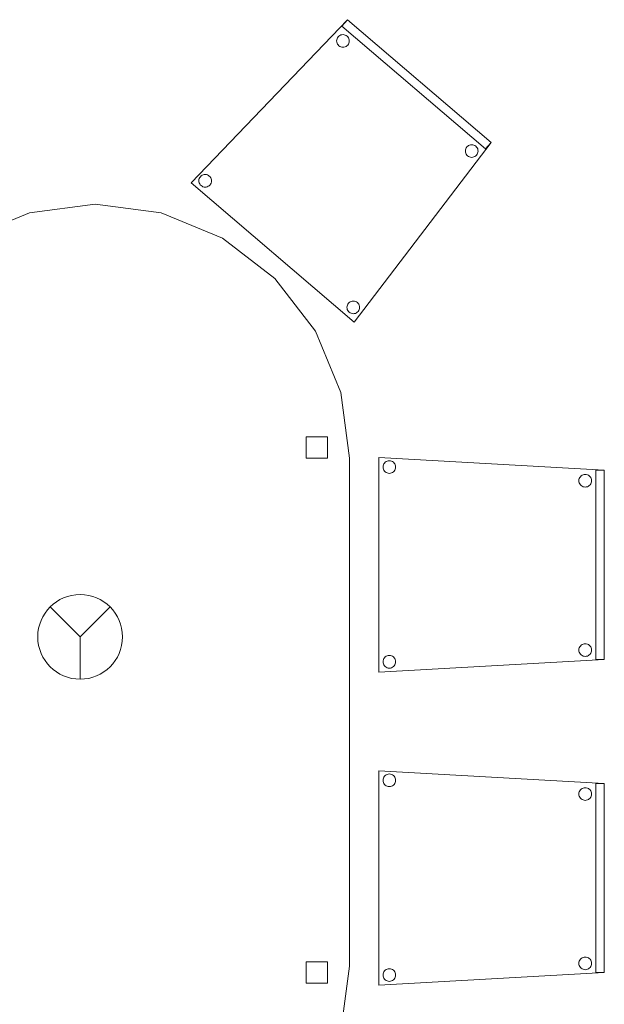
# Model space of a CAD drawing. Header units: metres. Extents: x 391.1 to 430.4, y 12.7 to 28.4.
# Tile 29 of 168: x 407.7 to 409.1, y 14.9 to 17.3. Entities that reach past the tile are written whole.
import ezdxf

# ---------------------------------------------------------------- set-up
doc = ezdxf.new("R2010")
doc.units = ezdxf.units.M
for name, color, linetype, lineweight in [('02_MOBILIARIO', 7, 'Continuous', 18), ('A-DETL-____-MBND', 7, 'Continuous', 18), ('A-DETL-GENF-OTLN', 7, 'Continuous', 18)]:
    doc.layers.add(name, color=color, linetype=linetype, lineweight=lineweight)

# ---------------------------------------------------------------- blocks, each defined once
blk = doc.blocks.new('Family - Cadira confident_PB-155323-02_PCI_P0')
at = {"layer": 'A-DETL-____-MBND', "color": 253, "true_color": 0xaaaaaa}
for p, q in [((0, 0.5065), (0.5326, 0.4765)), ((0, 0), (0, 0.5065)), ((0.5326, 0.4765), (0, 0.5065)), ((0, 0.5065), (0, 0)), ((0.0104, 0.4868), (0.0111, 0.4893)), ((0.0111, 0.4893), (0.0104, 0.4868)), ((0.0111, 0.4893), (0.0122, 0.4917)), ((0.0122, 0.4917), (0.0111, 0.4893)), ((0.0122, 0.4917), (0.0137, 0.4938)), ((0.0137, 0.4938), (0.0122, 0.4917)), ((0.0137, 0.4938), (0.0155, 0.4957)), ((0.0155, 0.4957), (0.0137, 0.4938)), ((0.0155, 0.4957), (0.0176, 0.4972)), ((0.0176, 0.4972), (0.0155, 0.4957)), ((0.0176, 0.4972), (0.02, 0.4983)), ((0.02, 0.4983), (0.0176, 0.4972)), ((0.02, 0.4983), (0.0225, 0.4989)), ((0.0225, 0.4989), (0.02, 0.4983)), ((0.0225, 0.4989), (0.0251, 0.4992)), ((0.0251, 0.4992), (0.0225, 0.4989)), ((0.0251, 0.4992), (0.0277, 0.4989)), ((0.0277, 0.4989), (0.0251, 0.4992)), ((0.0277, 0.4989), (0.0302, 0.4983)), ((0.0302, 0.4983), (0.0277, 0.4989)), ((0.0302, 0.4983), (0.0326, 0.4972)), ((0.0326, 0.4972), (0.0302, 0.4983)), ((0.0326, 0.4972), (0.0347, 0.4957)), ((0.0347, 0.4957), (0.0326, 0.4972)), ((0.0347, 0.4957), (0.0365, 0.4938)), ((0.0365, 0.4938), (0.0347, 0.4957)), ((0.0365, 0.4938), (0.038, 0.4917)), ((0.038, 0.4917), (0.0365, 0.4938)), ((0.038, 0.4917), (0.0391, 0.4893)), ((0.0391, 0.4893), (0.038, 0.4917)), ((0.0391, 0.4893), (0.0398, 0.4868)), ((0.0398, 0.4868), (0.0391, 0.4893)), ((0.0102, 0.4842), (0.0104, 0.4868)), ((0.0104, 0.4868), (0.0102, 0.4842)), ((0.0104, 0.4816), (0.0102, 0.4842)), ((0.0102, 0.4842), (0.0104, 0.4816)), ((0.0111, 0.4791), (0.0104, 0.4816)), ((0.0104, 0.4816), (0.0111, 0.4791)), ((0.0122, 0.4768), (0.0111, 0.4791)), ((0.0111, 0.4791), (0.0122, 0.4768)), ((0.0137, 0.4746), (0.0122, 0.4768)), ((0.0122, 0.4768), (0.0137, 0.4746)), ((0.0155, 0.4728), (0.0137, 0.4746)), ((0.0137, 0.4746), (0.0155, 0.4728)), ((0.0176, 0.4713), (0.0155, 0.4728)), ((0.0155, 0.4728), (0.0176, 0.4713)), ((0.02, 0.4702), (0.0176, 0.4713)), ((0.0176, 0.4713), (0.02, 0.4702)), ((0.0225, 0.4695), (0.02, 0.4702)), ((0.02, 0.4702), (0.0225, 0.4695)), ((0.0251, 0.4693), (0.0225, 0.4695)), ((0.0225, 0.4695), (0.0251, 0.4693)), ((0.0277, 0.4695), (0.0251, 0.4693)), ((0.0251, 0.4693), (0.0277, 0.4695)), ((0.0302, 0.4702), (0.0277, 0.4695)), ((0.0277, 0.4695), (0.0302, 0.4702)), ((0.0326, 0.4713), (0.0302, 0.4702)), ((0.0302, 0.4702), (0.0326, 0.4713)), ((0.0347, 0.4728), (0.0326, 0.4713)), ((0.0326, 0.4713), (0.0347, 0.4728)), ((0.0365, 0.4746), (0.0347, 0.4728)), ((0.0347, 0.4728), (0.0365, 0.4746)), ((0.038, 0.4768), (0.0365, 0.4746)), ((0.0365, 0.4746), (0.038, 0.4768)), ((0.0391, 0.4791), (0.038, 0.4768)), ((0.038, 0.4768), (0.0391, 0.4791)), ((0.0398, 0.4816), (0.0391, 0.4791)), ((0.0391, 0.4791), (0.0398, 0.4816)), ((0.0398, 0.4868), (0.04, 0.4842)), ((0.04, 0.4842), (0.0398, 0.4868)), ((0.04, 0.4842), (0.0398, 0.4816)), ((0.0398, 0.4816), (0.04, 0.4842)), ((0.48, 0.4648), (0.4824, 0.4659)), ((0.4824, 0.4659), (0.48, 0.4648)), ((0.4824, 0.4659), (0.4849, 0.4666)), ((0.4849, 0.4666), (0.4824, 0.4659)), ((0.4849, 0.4666), (0.4875, 0.4668)), ((0.4875, 0.4668), (0.4849, 0.4666)), ((0.4875, 0.4668), (0.4901, 0.4666)), ((0.4901, 0.4666), (0.4875, 0.4668)), ((0.4901, 0.4666), (0.4926, 0.4659)), ((0.4926, 0.4659), (0.4901, 0.4666)), ((0.4926, 0.4659), (0.495, 0.4648)), ((0.495, 0.4648), (0.4926, 0.4659)), ((0.5126, 0.03), (0.5126, 0.4765)), ((0.5126, 0.4765), (0.5326, 0.4765)), ((0.5126, 0.4765), (0.5126, 0.03)), ((0.5326, 0.4765), (0.5126, 0.4765)), ((0.5326, 0.4765), (0.5326, 0.03)), ((0.5326, 0.03), (0.5326, 0.4765)), ((0.5326, 0.4765), (0.5326, 0.03)), ((0.5326, 0.03), (0.5326, 0.4765)), ((0.4726, 0.4519), (0.4728, 0.4545)), ((0.4728, 0.4545), (0.4726, 0.4519)), ((0.4728, 0.4493), (0.4726, 0.4519)), ((0.4726, 0.4519), (0.4728, 0.4493)), ((0.4728, 0.4545), (0.4735, 0.457)), ((0.4735, 0.457), (0.4728, 0.4545)), ((0.4735, 0.4468), (0.4728, 0.4493)), ((0.4728, 0.4493), (0.4735, 0.4468)), ((0.4735, 0.457), (0.4746, 0.4593)), ((0.4746, 0.4593), (0.4735, 0.457)), ((0.4746, 0.4444), (0.4735, 0.4468)), ((0.4735, 0.4468), (0.4746, 0.4444)), ((0.4746, 0.4593), (0.4761, 0.4615)), ((0.4761, 0.4615), (0.4746, 0.4593)), ((0.4761, 0.4423), (0.4746, 0.4444)), ((0.4746, 0.4444), (0.4761, 0.4423)), ((0.4761, 0.4615), (0.4779, 0.4633)), ((0.4779, 0.4633), (0.4761, 0.4615)), ((0.4779, 0.4404), (0.4761, 0.4423)), ((0.4761, 0.4423), (0.4779, 0.4404)), ((0.4779, 0.4633), (0.48, 0.4648)), ((0.48, 0.4648), (0.4779, 0.4633)), ((0.495, 0.4648), (0.4971, 0.4633)), ((0.4971, 0.4633), (0.495, 0.4648)), ((0.4971, 0.4633), (0.4989, 0.4615)), ((0.4989, 0.4615), (0.4971, 0.4633)), ((0.4989, 0.4423), (0.4971, 0.4404)), ((0.4971, 0.4404), (0.4989, 0.4423)), ((0.4989, 0.4615), (0.5004, 0.4593)), ((0.5004, 0.4593), (0.4989, 0.4615)), ((0.5004, 0.4444), (0.4989, 0.4423)), ((0.4989, 0.4423), (0.5004, 0.4444)), ((0.5004, 0.4593), (0.5015, 0.457)), ((0.5015, 0.457), (0.5004, 0.4593)), ((0.5015, 0.4468), (0.5004, 0.4444)), ((0.5004, 0.4444), (0.5015, 0.4468)), ((0.5015, 0.457), (0.5022, 0.4545)), ((0.5022, 0.4545), (0.5015, 0.457)), ((0.5022, 0.4493), (0.5015, 0.4468)), ((0.5015, 0.4468), (0.5022, 0.4493)), ((0.5022, 0.4545), (0.5024, 0.4519)), ((0.5024, 0.4519), (0.5022, 0.4545)), ((0.5024, 0.4519), (0.5022, 0.4493)), ((0.5022, 0.4493), (0.5024, 0.4519)), ((0.48, 0.4389), (0.4779, 0.4404)), ((0.4779, 0.4404), (0.48, 0.4389)), ((0.4824, 0.4378), (0.48, 0.4389)), ((0.48, 0.4389), (0.4824, 0.4378)), ((0.4849, 0.4372), (0.4824, 0.4378)), ((0.4824, 0.4378), (0.4849, 0.4372)), ((0.4875, 0.4369), (0.4849, 0.4372)), ((0.4849, 0.4372), (0.4875, 0.4369)), ((0.4901, 0.4372), (0.4875, 0.4369)), ((0.4875, 0.4369), (0.4901, 0.4372)), ((0.4926, 0.4378), (0.4901, 0.4372)), ((0.4901, 0.4372), (0.4926, 0.4378)), ((0.495, 0.4389), (0.4926, 0.4378)), ((0.4926, 0.4378), (0.495, 0.4389)), ((0.4971, 0.4404), (0.495, 0.4389)), ((0.495, 0.4389), (0.4971, 0.4404)), ((0.4726, 0.0519), (0.4728, 0.0545)), ((0.4728, 0.0545), (0.4726, 0.0519)), ((0.4728, 0.0493), (0.4726, 0.0519)), ((0.4726, 0.0519), (0.4728, 0.0493)), ((0.4728, 0.0545), (0.4735, 0.057)), ((0.4735, 0.057), (0.4728, 0.0545)), ((0.4735, 0.0468), (0.4728, 0.0493)), ((0.4728, 0.0493), (0.4735, 0.0468)), ((0.4735, 0.057), (0.4746, 0.0593)), ((0.4746, 0.0593), (0.4735, 0.057)), ((0.4746, 0.0444), (0.4735, 0.0468)), ((0.4735, 0.0468), (0.4746, 0.0444)), ((0.4746, 0.0593), (0.4761, 0.0615)), ((0.4761, 0.0615), (0.4746, 0.0593)), ((0.4761, 0.0615), (0.4779, 0.0633)), ((0.4779, 0.0633), (0.4761, 0.0615)), ((0.4779, 0.0633), (0.48, 0.0648)), ((0.48, 0.0648), (0.4779, 0.0633)), ((0.48, 0.0648), (0.4824, 0.0659)), ((0.4824, 0.0659), (0.48, 0.0648)), ((0.4824, 0.0659), (0.4849, 0.0666)), ((0.4849, 0.0666), (0.4824, 0.0659)), ((0.4849, 0.0666), (0.4875, 0.0668)), ((0.4875, 0.0668), (0.4849, 0.0666)), ((0.4875, 0.0668), (0.4901, 0.0666)), ((0.4901, 0.0666), (0.4875, 0.0668)), ((0.4901, 0.0666), (0.4926, 0.0659)), ((0.4926, 0.0659), (0.4901, 0.0666)), ((0.4926, 0.0659), (0.495, 0.0648)), ((0.495, 0.0648), (0.4926, 0.0659)), ((0.495, 0.0648), (0.4971, 0.0633)), ((0.4971, 0.0633), (0.495, 0.0648)), ((0.4971, 0.0633), (0.4989, 0.0615)), ((0.4989, 0.0615), (0.4971, 0.0633)), ((0.4989, 0.0615), (0.5004, 0.0593)), ((0.5004, 0.0593), (0.4989, 0.0615)), ((0.5004, 0.0593), (0.5015, 0.057)), ((0.5015, 0.057), (0.5004, 0.0593)), ((0.5015, 0.0468), (0.5004, 0.0444)), ((0.5004, 0.0444), (0.5015, 0.0468)), ((0.5015, 0.057), (0.5022, 0.0545)), ((0.5022, 0.0545), (0.5015, 0.057)), ((0.5022, 0.0493), (0.5015, 0.0468)), ((0.5015, 0.0468), (0.5022, 0.0493)), ((0.5022, 0.0545), (0.5024, 0.0519)), ((0.5024, 0.0519), (0.5022, 0.0545)), ((0.5024, 0.0519), (0.5022, 0.0493)), ((0.5022, 0.0493), (0.5024, 0.0519)), ((0.5326, 0.03), (0, 0)), ((0, 0), (0.5326, 0.03)), ((0.0102, 0.0242), (0.0104, 0.0268)), ((0.0104, 0.0268), (0.0102, 0.0242)), ((0.0104, 0.0216), (0.0102, 0.0242)), ((0.0102, 0.0242), (0.0104, 0.0216)), ((0.0104, 0.0268), (0.0111, 0.0293)), ((0.0111, 0.0293), (0.0104, 0.0268)), ((0.0111, 0.0293), (0.0122, 0.0317)), ((0.0122, 0.0317), (0.0111, 0.0293)), ((0.0122, 0.0317), (0.0137, 0.0338)), ((0.0137, 0.0338), (0.0122, 0.0317)), ((0.0137, 0.0338), (0.0155, 0.0357)), ((0.0155, 0.0357), (0.0137, 0.0338)), ((0.0155, 0.0357), (0.0176, 0.0372)), ((0.0176, 0.0372), (0.0155, 0.0357)), ((0.0176, 0.0372), (0.02, 0.0383)), ((0.02, 0.0383), (0.0176, 0.0372)), ((0.02, 0.0383), (0.0225, 0.0389)), ((0.0225, 0.0389), (0.02, 0.0383)), ((0.0225, 0.0389), (0.0251, 0.0392)), ((0.0251, 0.0392), (0.0225, 0.0389)), ((0.0251, 0.0392), (0.0277, 0.0389)), ((0.0277, 0.0389), (0.0251, 0.0392)), ((0.0277, 0.0389), (0.0302, 0.0383)), ((0.0302, 0.0383), (0.0277, 0.0389)), ((0.0302, 0.0383), (0.0326, 0.0372)), ((0.0326, 0.0372), (0.0302, 0.0383)), ((0.0326, 0.0372), (0.0347, 0.0357)), ((0.0347, 0.0357), (0.0326, 0.0372)), ((0.0347, 0.0357), (0.0365, 0.0338)), ((0.0365, 0.0338), (0.0347, 0.0357)), ((0.0365, 0.0338), (0.038, 0.0317)), ((0.038, 0.0317), (0.0365, 0.0338)), ((0.038, 0.0317), (0.0391, 0.0293)), ((0.0391, 0.0293), (0.038, 0.0317)), ((0.0391, 0.0293), (0.0398, 0.0268)), ((0.0398, 0.0268), (0.0391, 0.0293)), ((0.0398, 0.0268), (0.04, 0.0242)), ((0.04, 0.0242), (0.0398, 0.0268)), ((0.04, 0.0242), (0.0398, 0.0216)), ((0.0398, 0.0216), (0.04, 0.0242)), ((0.4761, 0.0423), (0.4746, 0.0444)), ((0.4746, 0.0444), (0.4761, 0.0423)), ((0.4779, 0.0404), (0.4761, 0.0423)), ((0.4761, 0.0423), (0.4779, 0.0404)), ((0.48, 0.0389), (0.4779, 0.0404)), ((0.4779, 0.0404), (0.48, 0.0389)), ((0.4824, 0.0378), (0.48, 0.0389)), ((0.48, 0.0389), (0.4824, 0.0378)), ((0.4849, 0.0372), (0.4824, 0.0378)), ((0.4824, 0.0378), (0.4849, 0.0372)), ((0.4875, 0.0369), (0.4849, 0.0372)), ((0.4849, 0.0372), (0.4875, 0.0369)), ((0.4901, 0.0372), (0.4875, 0.0369)), ((0.4875, 0.0369), (0.4901, 0.0372)), ((0.4926, 0.0378), (0.4901, 0.0372)), ((0.4901, 0.0372), (0.4926, 0.0378)), ((0.495, 0.0389), (0.4926, 0.0378)), ((0.4926, 0.0378), (0.495, 0.0389)), ((0.4971, 0.0404), (0.495, 0.0389)), ((0.495, 0.0389), (0.4971, 0.0404)), ((0.4989, 0.0423), (0.4971, 0.0404)), ((0.4971, 0.0404), (0.4989, 0.0423)), ((0.5004, 0.0444), (0.4989, 0.0423)), ((0.4989, 0.0423), (0.5004, 0.0444)), ((0.5326, 0.03), (0.5126, 0.03)), ((0.5126, 0.03), (0.5326, 0.03)), ((0.0111, 0.0191), (0.0104, 0.0216)), ((0.0104, 0.0216), (0.0111, 0.0191)), ((0.0122, 0.0168), (0.0111, 0.0191)), ((0.0111, 0.0191), (0.0122, 0.0168)), ((0.0137, 0.0146), (0.0122, 0.0168)), ((0.0122, 0.0168), (0.0137, 0.0146)), ((0.0155, 0.0128), (0.0137, 0.0146)), ((0.0137, 0.0146), (0.0155, 0.0128)), ((0.0176, 0.0113), (0.0155, 0.0128)), ((0.0155, 0.0128), (0.0176, 0.0113)), ((0.02, 0.0102), (0.0176, 0.0113)), ((0.0176, 0.0113), (0.02, 0.0102)), ((0.0225, 0.0095), (0.02, 0.0102)), ((0.02, 0.0102), (0.0225, 0.0095)), ((0.0251, 0.0093), (0.0225, 0.0095)), ((0.0225, 0.0095), (0.0251, 0.0093)), ((0.0277, 0.0095), (0.0251, 0.0093)), ((0.0251, 0.0093), (0.0277, 0.0095)), ((0.0302, 0.0102), (0.0277, 0.0095)), ((0.0277, 0.0095), (0.0302, 0.0102)), ((0.0326, 0.0113), (0.0302, 0.0102)), ((0.0302, 0.0102), (0.0326, 0.0113)), ((0.0347, 0.0128), (0.0326, 0.0113)), ((0.0326, 0.0113), (0.0347, 0.0128)), ((0.0365, 0.0146), (0.0347, 0.0128)), ((0.0347, 0.0128), (0.0365, 0.0146)), ((0.038, 0.0168), (0.0365, 0.0146)), ((0.0365, 0.0146), (0.038, 0.0168)), ((0.0391, 0.0191), (0.038, 0.0168)), ((0.038, 0.0168), (0.0391, 0.0191)), ((0.0398, 0.0216), (0.0391, 0.0191)), ((0.0391, 0.0191), (0.0398, 0.0216))]:
    blk.add_line(p, q, dxfattribs=at)
blk = doc.blocks.new('Family - Cadira confident_PB-155563-02_PCI_P0')
at = {"layer": 'A-DETL-____-MBND', "color": 253, "true_color": 0xaaaaaa}
for p, q in [((0, 0.5065), (0.5326, 0.4765)), ((0, 0), (0, 0.5065)), ((0.5326, 0.4765), (0, 0.5065)), ((0, 0.5065), (0, 0)), ((0.0104, 0.4868), (0.0111, 0.4893)), ((0.0111, 0.4893), (0.0104, 0.4868)), ((0.0111, 0.4893), (0.0122, 0.4917)), ((0.0122, 0.4917), (0.0111, 0.4893)), ((0.0122, 0.4917), (0.0137, 0.4938)), ((0.0137, 0.4938), (0.0122, 0.4917)), ((0.0137, 0.4938), (0.0155, 0.4957)), ((0.0155, 0.4957), (0.0137, 0.4938)), ((0.0155, 0.4957), (0.0176, 0.4972)), ((0.0176, 0.4972), (0.0155, 0.4957)), ((0.0176, 0.4972), (0.02, 0.4983)), ((0.02, 0.4983), (0.0176, 0.4972)), ((0.02, 0.4983), (0.0225, 0.4989)), ((0.0225, 0.4989), (0.02, 0.4983)), ((0.0225, 0.4989), (0.0251, 0.4992)), ((0.0251, 0.4992), (0.0225, 0.4989)), ((0.0251, 0.4992), (0.0277, 0.4989)), ((0.0277, 0.4989), (0.0251, 0.4992)), ((0.0277, 0.4989), (0.0302, 0.4983)), ((0.0302, 0.4983), (0.0277, 0.4989)), ((0.0302, 0.4983), (0.0326, 0.4972)), ((0.0326, 0.4972), (0.0302, 0.4983)), ((0.0326, 0.4972), (0.0347, 0.4957)), ((0.0347, 0.4957), (0.0326, 0.4972)), ((0.0347, 0.4957), (0.0365, 0.4938)), ((0.0365, 0.4938), (0.0347, 0.4957)), ((0.0365, 0.4938), (0.038, 0.4917)), ((0.038, 0.4917), (0.0365, 0.4938)), ((0.038, 0.4917), (0.0391, 0.4893)), ((0.0391, 0.4893), (0.038, 0.4917)), ((0.0391, 0.4893), (0.0398, 0.4868)), ((0.0398, 0.4868), (0.0391, 0.4893)), ((0.0102, 0.4842), (0.0104, 0.4868)), ((0.0104, 0.4868), (0.0102, 0.4842)), ((0.0104, 0.4816), (0.0102, 0.4842)), ((0.0102, 0.4842), (0.0104, 0.4816)), ((0.0111, 0.4791), (0.0104, 0.4816)), ((0.0104, 0.4816), (0.0111, 0.4791)), ((0.0122, 0.4768), (0.0111, 0.4791)), ((0.0111, 0.4791), (0.0122, 0.4768)), ((0.0137, 0.4746), (0.0122, 0.4768)), ((0.0122, 0.4768), (0.0137, 0.4746)), ((0.0155, 0.4728), (0.0137, 0.4746)), ((0.0137, 0.4746), (0.0155, 0.4728)), ((0.0176, 0.4713), (0.0155, 0.4728)), ((0.0155, 0.4728), (0.0176, 0.4713)), ((0.02, 0.4702), (0.0176, 0.4713)), ((0.0176, 0.4713), (0.02, 0.4702)), ((0.0225, 0.4695), (0.02, 0.4702)), ((0.02, 0.4702), (0.0225, 0.4695)), ((0.0251, 0.4693), (0.0225, 0.4695)), ((0.0225, 0.4695), (0.0251, 0.4693)), ((0.0277, 0.4695), (0.0251, 0.4693)), ((0.0251, 0.4693), (0.0277, 0.4695)), ((0.0302, 0.4702), (0.0277, 0.4695)), ((0.0277, 0.4695), (0.0302, 0.4702)), ((0.0326, 0.4713), (0.0302, 0.4702)), ((0.0302, 0.4702), (0.0326, 0.4713)), ((0.0347, 0.4728), (0.0326, 0.4713)), ((0.0326, 0.4713), (0.0347, 0.4728)), ((0.0365, 0.4746), (0.0347, 0.4728)), ((0.0347, 0.4728), (0.0365, 0.4746)), ((0.038, 0.4768), (0.0365, 0.4746)), ((0.0365, 0.4746), (0.038, 0.4768)), ((0.0391, 0.4791), (0.038, 0.4768)), ((0.038, 0.4768), (0.0391, 0.4791)), ((0.0398, 0.4816), (0.0391, 0.4791)), ((0.0391, 0.4791), (0.0398, 0.4816)), ((0.0398, 0.4868), (0.04, 0.4842)), ((0.04, 0.4842), (0.0398, 0.4868)), ((0.04, 0.4842), (0.0398, 0.4816)), ((0.0398, 0.4816), (0.04, 0.4842)), ((0.48, 0.4648), (0.4824, 0.4659)), ((0.4824, 0.4659), (0.48, 0.4648)), ((0.4824, 0.4659), (0.4849, 0.4666)), ((0.4849, 0.4666), (0.4824, 0.4659)), ((0.4849, 0.4666), (0.4875, 0.4668)), ((0.4875, 0.4668), (0.4849, 0.4666)), ((0.4875, 0.4668), (0.4901, 0.4666)), ((0.4901, 0.4666), (0.4875, 0.4668)), ((0.4901, 0.4666), (0.4926, 0.4659)), ((0.4926, 0.4659), (0.4901, 0.4666)), ((0.4926, 0.4659), (0.495, 0.4648)), ((0.495, 0.4648), (0.4926, 0.4659)), ((0.5126, 0.03), (0.5126, 0.4765)), ((0.5126, 0.4765), (0.5326, 0.4765)), ((0.5126, 0.4765), (0.5126, 0.03)), ((0.5326, 0.4765), (0.5126, 0.4765)), ((0.5326, 0.4765), (0.5326, 0.03)), ((0.5326, 0.03), (0.5326, 0.4765)), ((0.5326, 0.4765), (0.5326, 0.03)), ((0.5326, 0.03), (0.5326, 0.4765)), ((0.4726, 0.4519), (0.4728, 0.4545)), ((0.4728, 0.4545), (0.4726, 0.4519)), ((0.4728, 0.4493), (0.4726, 0.4519)), ((0.4726, 0.4519), (0.4728, 0.4493)), ((0.4728, 0.4545), (0.4735, 0.457)), ((0.4735, 0.457), (0.4728, 0.4545)), ((0.4735, 0.4468), (0.4728, 0.4493)), ((0.4728, 0.4493), (0.4735, 0.4468)), ((0.4735, 0.457), (0.4746, 0.4593)), ((0.4746, 0.4593), (0.4735, 0.457)), ((0.4746, 0.4444), (0.4735, 0.4468)), ((0.4735, 0.4468), (0.4746, 0.4444)), ((0.4746, 0.4593), (0.4761, 0.4615)), ((0.4761, 0.4615), (0.4746, 0.4593)), ((0.4761, 0.4423), (0.4746, 0.4444)), ((0.4746, 0.4444), (0.4761, 0.4423)), ((0.4761, 0.4615), (0.4779, 0.4633)), ((0.4779, 0.4633), (0.4761, 0.4615)), ((0.4779, 0.4404), (0.4761, 0.4423)), ((0.4761, 0.4423), (0.4779, 0.4404)), ((0.4779, 0.4633), (0.48, 0.4648)), ((0.48, 0.4648), (0.4779, 0.4633)), ((0.495, 0.4648), (0.4971, 0.4633)), ((0.4971, 0.4633), (0.495, 0.4648)), ((0.4971, 0.4633), (0.4989, 0.4615)), ((0.4989, 0.4615), (0.4971, 0.4633)), ((0.4989, 0.4423), (0.4971, 0.4404)), ((0.4971, 0.4404), (0.4989, 0.4423)), ((0.4989, 0.4615), (0.5004, 0.4593)), ((0.5004, 0.4593), (0.4989, 0.4615)), ((0.5004, 0.4444), (0.4989, 0.4423)), ((0.4989, 0.4423), (0.5004, 0.4444)), ((0.5004, 0.4593), (0.5015, 0.457)), ((0.5015, 0.457), (0.5004, 0.4593)), ((0.5015, 0.4468), (0.5004, 0.4444)), ((0.5004, 0.4444), (0.5015, 0.4468)), ((0.5015, 0.457), (0.5022, 0.4545)), ((0.5022, 0.4545), (0.5015, 0.457)), ((0.5022, 0.4493), (0.5015, 0.4468)), ((0.5015, 0.4468), (0.5022, 0.4493)), ((0.5022, 0.4545), (0.5024, 0.4519)), ((0.5024, 0.4519), (0.5022, 0.4545)), ((0.5024, 0.4519), (0.5022, 0.4493)), ((0.5022, 0.4493), (0.5024, 0.4519)), ((0.48, 0.4389), (0.4779, 0.4404)), ((0.4779, 0.4404), (0.48, 0.4389)), ((0.4824, 0.4378), (0.48, 0.4389)), ((0.48, 0.4389), (0.4824, 0.4378)), ((0.4849, 0.4372), (0.4824, 0.4378)), ((0.4824, 0.4378), (0.4849, 0.4372)), ((0.4875, 0.4369), (0.4849, 0.4372)), ((0.4849, 0.4372), (0.4875, 0.4369)), ((0.4901, 0.4372), (0.4875, 0.4369)), ((0.4875, 0.4369), (0.4901, 0.4372)), ((0.4926, 0.4378), (0.4901, 0.4372)), ((0.4901, 0.4372), (0.4926, 0.4378)), ((0.495, 0.4389), (0.4926, 0.4378)), ((0.4926, 0.4378), (0.495, 0.4389)), ((0.4971, 0.4404), (0.495, 0.4389)), ((0.495, 0.4389), (0.4971, 0.4404)), ((0.4726, 0.0519), (0.4728, 0.0545)), ((0.4728, 0.0545), (0.4726, 0.0519)), ((0.4728, 0.0493), (0.4726, 0.0519)), ((0.4726, 0.0519), (0.4728, 0.0493)), ((0.4728, 0.0545), (0.4735, 0.057)), ((0.4735, 0.057), (0.4728, 0.0545)), ((0.4735, 0.0468), (0.4728, 0.0493)), ((0.4728, 0.0493), (0.4735, 0.0468)), ((0.4735, 0.057), (0.4746, 0.0593)), ((0.4746, 0.0593), (0.4735, 0.057)), ((0.4746, 0.0444), (0.4735, 0.0468)), ((0.4735, 0.0468), (0.4746, 0.0444)), ((0.4746, 0.0593), (0.4761, 0.0615)), ((0.4761, 0.0615), (0.4746, 0.0593)), ((0.4761, 0.0615), (0.4779, 0.0633)), ((0.4779, 0.0633), (0.4761, 0.0615)), ((0.4779, 0.0633), (0.48, 0.0648)), ((0.48, 0.0648), (0.4779, 0.0633)), ((0.48, 0.0648), (0.4824, 0.0659)), ((0.4824, 0.0659), (0.48, 0.0648)), ((0.4824, 0.0659), (0.4849, 0.0666)), ((0.4849, 0.0666), (0.4824, 0.0659)), ((0.4849, 0.0666), (0.4875, 0.0668)), ((0.4875, 0.0668), (0.4849, 0.0666)), ((0.4875, 0.0668), (0.4901, 0.0666)), ((0.4901, 0.0666), (0.4875, 0.0668)), ((0.4901, 0.0666), (0.4926, 0.0659)), ((0.4926, 0.0659), (0.4901, 0.0666)), ((0.4926, 0.0659), (0.495, 0.0648)), ((0.495, 0.0648), (0.4926, 0.0659)), ((0.495, 0.0648), (0.4971, 0.0633)), ((0.4971, 0.0633), (0.495, 0.0648)), ((0.4971, 0.0633), (0.4989, 0.0615)), ((0.4989, 0.0615), (0.4971, 0.0633)), ((0.4989, 0.0615), (0.5004, 0.0593)), ((0.5004, 0.0593), (0.4989, 0.0615)), ((0.5004, 0.0593), (0.5015, 0.057)), ((0.5015, 0.057), (0.5004, 0.0593)), ((0.5015, 0.0468), (0.5004, 0.0444)), ((0.5004, 0.0444), (0.5015, 0.0468)), ((0.5015, 0.057), (0.5022, 0.0545)), ((0.5022, 0.0545), (0.5015, 0.057)), ((0.5022, 0.0493), (0.5015, 0.0468)), ((0.5015, 0.0468), (0.5022, 0.0493)), ((0.5022, 0.0545), (0.5024, 0.0519)), ((0.5024, 0.0519), (0.5022, 0.0545)), ((0.5024, 0.0519), (0.5022, 0.0493)), ((0.5022, 0.0493), (0.5024, 0.0519)), ((0.5326, 0.03), (0, 0)), ((0, 0), (0.5326, 0.03)), ((0.0102, 0.0242), (0.0104, 0.0268)), ((0.0104, 0.0268), (0.0102, 0.0242)), ((0.0104, 0.0216), (0.0102, 0.0242)), ((0.0102, 0.0242), (0.0104, 0.0216)), ((0.0104, 0.0268), (0.0111, 0.0293)), ((0.0111, 0.0293), (0.0104, 0.0268)), ((0.0111, 0.0293), (0.0122, 0.0317)), ((0.0122, 0.0317), (0.0111, 0.0293)), ((0.0122, 0.0317), (0.0137, 0.0338)), ((0.0137, 0.0338), (0.0122, 0.0317)), ((0.0137, 0.0338), (0.0155, 0.0357)), ((0.0155, 0.0357), (0.0137, 0.0338)), ((0.0155, 0.0357), (0.0176, 0.0372)), ((0.0176, 0.0372), (0.0155, 0.0357)), ((0.0176, 0.0372), (0.02, 0.0383)), ((0.02, 0.0383), (0.0176, 0.0372)), ((0.02, 0.0383), (0.0225, 0.0389)), ((0.0225, 0.0389), (0.02, 0.0383)), ((0.0225, 0.0389), (0.0251, 0.0392)), ((0.0251, 0.0392), (0.0225, 0.0389)), ((0.0251, 0.0392), (0.0277, 0.0389)), ((0.0277, 0.0389), (0.0251, 0.0392)), ((0.0277, 0.0389), (0.0302, 0.0383)), ((0.0302, 0.0383), (0.0277, 0.0389)), ((0.0302, 0.0383), (0.0326, 0.0372)), ((0.0326, 0.0372), (0.0302, 0.0383)), ((0.0326, 0.0372), (0.0347, 0.0357)), ((0.0347, 0.0357), (0.0326, 0.0372)), ((0.0347, 0.0357), (0.0365, 0.0338)), ((0.0365, 0.0338), (0.0347, 0.0357)), ((0.0365, 0.0338), (0.038, 0.0317)), ((0.038, 0.0317), (0.0365, 0.0338)), ((0.038, 0.0317), (0.0391, 0.0293)), ((0.0391, 0.0293), (0.038, 0.0317)), ((0.0391, 0.0293), (0.0398, 0.0268)), ((0.0398, 0.0268), (0.0391, 0.0293)), ((0.0398, 0.0268), (0.04, 0.0242)), ((0.04, 0.0242), (0.0398, 0.0268)), ((0.04, 0.0242), (0.0398, 0.0216)), ((0.0398, 0.0216), (0.04, 0.0242)), ((0.4761, 0.0423), (0.4746, 0.0444)), ((0.4746, 0.0444), (0.4761, 0.0423)), ((0.4779, 0.0404), (0.4761, 0.0423)), ((0.4761, 0.0423), (0.4779, 0.0404)), ((0.48, 0.0389), (0.4779, 0.0404)), ((0.4779, 0.0404), (0.48, 0.0389)), ((0.4824, 0.0378), (0.48, 0.0389)), ((0.48, 0.0389), (0.4824, 0.0378)), ((0.4849, 0.0372), (0.4824, 0.0378)), ((0.4824, 0.0378), (0.4849, 0.0372)), ((0.4875, 0.0369), (0.4849, 0.0372)), ((0.4849, 0.0372), (0.4875, 0.0369)), ((0.4901, 0.0372), (0.4875, 0.0369)), ((0.4875, 0.0369), (0.4901, 0.0372)), ((0.4926, 0.0378), (0.4901, 0.0372)), ((0.4901, 0.0372), (0.4926, 0.0378)), ((0.495, 0.0389), (0.4926, 0.0378)), ((0.4926, 0.0378), (0.495, 0.0389)), ((0.4971, 0.0404), (0.495, 0.0389)), ((0.495, 0.0389), (0.4971, 0.0404)), ((0.4989, 0.0423), (0.4971, 0.0404)), ((0.4971, 0.0404), (0.4989, 0.0423)), ((0.5004, 0.0444), (0.4989, 0.0423)), ((0.4989, 0.0423), (0.5004, 0.0444)), ((0.5326, 0.03), (0.5126, 0.03)), ((0.5126, 0.03), (0.5326, 0.03)), ((0.0111, 0.0191), (0.0104, 0.0216)), ((0.0104, 0.0216), (0.0111, 0.0191)), ((0.0122, 0.0168), (0.0111, 0.0191)), ((0.0111, 0.0191), (0.0122, 0.0168)), ((0.0137, 0.0146), (0.0122, 0.0168)), ((0.0122, 0.0168), (0.0137, 0.0146)), ((0.0155, 0.0128), (0.0137, 0.0146)), ((0.0137, 0.0146), (0.0155, 0.0128)), ((0.0176, 0.0113), (0.0155, 0.0128)), ((0.0155, 0.0128), (0.0176, 0.0113)), ((0.02, 0.0102), (0.0176, 0.0113)), ((0.0176, 0.0113), (0.02, 0.0102)), ((0.0225, 0.0095), (0.02, 0.0102)), ((0.02, 0.0102), (0.0225, 0.0095)), ((0.0251, 0.0093), (0.0225, 0.0095)), ((0.0225, 0.0095), (0.0251, 0.0093)), ((0.0277, 0.0095), (0.0251, 0.0093)), ((0.0251, 0.0093), (0.0277, 0.0095)), ((0.0302, 0.0102), (0.0277, 0.0095)), ((0.0277, 0.0095), (0.0302, 0.0102)), ((0.0326, 0.0113), (0.0302, 0.0102)), ((0.0302, 0.0102), (0.0326, 0.0113)), ((0.0347, 0.0128), (0.0326, 0.0113)), ((0.0326, 0.0113), (0.0347, 0.0128)), ((0.0365, 0.0146), (0.0347, 0.0128)), ((0.0347, 0.0128), (0.0365, 0.0146)), ((0.038, 0.0168), (0.0365, 0.0146)), ((0.0365, 0.0146), (0.038, 0.0168)), ((0.0391, 0.0191), (0.038, 0.0168)), ((0.038, 0.0168), (0.0391, 0.0191)), ((0.0398, 0.0216), (0.0391, 0.0191)), ((0.0391, 0.0191), (0.0398, 0.0216))]:
    blk.add_line(p, q, dxfattribs=at)
blk = doc.blocks.new('Family - Cadira confident_PB-155622-02_PCI_P0')
at = {"layer": 'A-DETL-____-MBND', "color": 253, "true_color": 0xaaaaaa}
for p, q in [((0, 0.3293), (0.369, 0.7145)), ((0.369, 0.7145), (0, 0.3293)), ((0.356, 0.6993), (0.369, 0.7145)), ((0.369, 0.7145), (0.356, 0.6993)), ((0.6953, 0.409), (0.356, 0.6993)), ((0.356, 0.6993), (0.6953, 0.409)), ((0.369, 0.7145), (0.7083, 0.4242)), ((0.7083, 0.4242), (0.369, 0.7145)), ((0.369, 0.7145), (0.7083, 0.4242)), ((0.7083, 0.4242), (0.369, 0.7145)), ((0.3471, 0.6739), (0.3489, 0.6757)), ((0.3489, 0.6757), (0.3471, 0.6739)), ((0.3489, 0.6757), (0.3511, 0.6772)), ((0.3511, 0.6772), (0.3489, 0.6757)), ((0.3511, 0.6772), (0.3535, 0.6783)), ((0.3535, 0.6783), (0.3511, 0.6772)), ((0.3535, 0.6783), (0.356, 0.6789)), ((0.356, 0.6789), (0.3535, 0.6783)), ((0.356, 0.6789), (0.3586, 0.6791)), ((0.3586, 0.6791), (0.356, 0.6789)), ((0.3586, 0.6791), (0.3612, 0.6789)), ((0.3612, 0.6789), (0.3586, 0.6791)), ((0.3612, 0.6789), (0.3637, 0.6782)), ((0.3637, 0.6782), (0.3612, 0.6789)), ((0.3637, 0.6782), (0.366, 0.677)), ((0.366, 0.677), (0.3637, 0.6782)), ((0.366, 0.677), (0.3681, 0.6755)), ((0.3681, 0.6755), (0.366, 0.677)), ((0.3681, 0.6755), (0.37, 0.6737)), ((0.37, 0.6737), (0.3681, 0.6755)), ((0.3435, 0.6643), (0.3438, 0.6669)), ((0.3438, 0.6669), (0.3435, 0.6643)), ((0.3437, 0.6617), (0.3435, 0.6643)), ((0.3435, 0.6643), (0.3437, 0.6617)), ((0.3444, 0.6592), (0.3437, 0.6617)), ((0.3437, 0.6617), (0.3444, 0.6592)), ((0.3438, 0.6669), (0.3444, 0.6694)), ((0.3444, 0.6694), (0.3438, 0.6669)), ((0.3444, 0.6694), (0.3456, 0.6718)), ((0.3456, 0.6718), (0.3444, 0.6694)), ((0.3454, 0.6568), (0.3444, 0.6592)), ((0.3444, 0.6592), (0.3454, 0.6568)), ((0.3469, 0.6547), (0.3454, 0.6568)), ((0.3454, 0.6568), (0.3469, 0.6547)), ((0.3456, 0.6718), (0.3471, 0.6739)), ((0.3471, 0.6739), (0.3456, 0.6718)), ((0.3487, 0.6528), (0.3469, 0.6547)), ((0.3469, 0.6547), (0.3487, 0.6528)), ((0.3508, 0.6513), (0.3487, 0.6528)), ((0.3487, 0.6528), (0.3508, 0.6513)), ((0.3532, 0.6502), (0.3508, 0.6513)), ((0.3508, 0.6513), (0.3532, 0.6502)), ((0.3679, 0.6527), (0.3658, 0.6512)), ((0.3658, 0.6512), (0.3679, 0.6527)), ((0.3698, 0.6545), (0.3679, 0.6527)), ((0.3679, 0.6527), (0.3698, 0.6545)), ((0.3713, 0.6566), (0.3698, 0.6545)), ((0.3698, 0.6545), (0.3713, 0.6566)), ((0.37, 0.6737), (0.3714, 0.6715)), ((0.3714, 0.6715), (0.37, 0.6737)), ((0.3724, 0.6589), (0.3713, 0.6566)), ((0.3713, 0.6566), (0.3724, 0.6589)), ((0.3714, 0.6715), (0.3725, 0.6692)), ((0.3725, 0.6692), (0.3714, 0.6715)), ((0.3731, 0.6615), (0.3724, 0.6589)), ((0.3724, 0.6589), (0.3731, 0.6615)), ((0.3725, 0.6692), (0.3732, 0.6666)), ((0.3732, 0.6666), (0.3725, 0.6692)), ((0.3734, 0.664), (0.3731, 0.6615)), ((0.3731, 0.6615), (0.3734, 0.664)), ((0.3732, 0.6666), (0.3734, 0.664)), ((0.3734, 0.664), (0.3732, 0.6666)), ((0.3557, 0.6495), (0.3532, 0.6502)), ((0.3532, 0.6502), (0.3557, 0.6495)), ((0.3583, 0.6492), (0.3557, 0.6495)), ((0.3557, 0.6495), (0.3583, 0.6492)), ((0.3609, 0.6494), (0.3583, 0.6492)), ((0.3583, 0.6492), (0.3609, 0.6494)), ((0.3634, 0.6501), (0.3609, 0.6494)), ((0.3609, 0.6494), (0.3634, 0.6501)), ((0.3658, 0.6512), (0.3634, 0.6501)), ((0.3634, 0.6501), (0.3658, 0.6512)), ((0.7083, 0.4242), (0.3849, 0)), ((0.3849, 0), (0.7083, 0.4242)), ((0.6574, 0.4182), (0.6599, 0.4189)), ((0.6599, 0.4189), (0.6574, 0.4182)), ((0.6599, 0.4189), (0.6625, 0.4191)), ((0.6625, 0.4191), (0.6599, 0.4189)), ((0.6625, 0.4191), (0.6651, 0.4188)), ((0.6651, 0.4188), (0.6625, 0.4191)), ((0.6651, 0.4188), (0.6676, 0.4181)), ((0.6676, 0.4181), (0.6651, 0.4188)), ((0.7083, 0.4242), (0.6953, 0.409)), ((0.6953, 0.409), (0.7083, 0.4242)), ((0.6475, 0.4043), (0.6477, 0.4069)), ((0.6477, 0.4069), (0.6475, 0.4043)), ((0.6477, 0.4017), (0.6475, 0.4043)), ((0.6475, 0.4043), (0.6477, 0.4017)), ((0.6477, 0.4069), (0.6484, 0.4094)), ((0.6484, 0.4094), (0.6477, 0.4069)), ((0.6483, 0.3992), (0.6477, 0.4017)), ((0.6477, 0.4017), (0.6483, 0.3992)), ((0.6494, 0.3968), (0.6483, 0.3992)), ((0.6483, 0.3992), (0.6494, 0.3968)), ((0.6484, 0.4094), (0.6495, 0.4118)), ((0.6495, 0.4118), (0.6484, 0.4094)), ((0.6509, 0.3947), (0.6494, 0.3968)), ((0.6494, 0.3968), (0.6509, 0.3947)), ((0.6495, 0.4118), (0.651, 0.4139)), ((0.651, 0.4139), (0.6495, 0.4118)), ((0.651, 0.4139), (0.6529, 0.4157)), ((0.6529, 0.4157), (0.651, 0.4139)), ((0.6529, 0.4157), (0.655, 0.4172)), ((0.655, 0.4172), (0.6529, 0.4157)), ((0.655, 0.4172), (0.6574, 0.4182)), ((0.6574, 0.4182), (0.655, 0.4172)), ((0.6676, 0.4181), (0.67, 0.417)), ((0.67, 0.417), (0.6676, 0.4181)), ((0.67, 0.417), (0.6721, 0.4155)), ((0.6721, 0.4155), (0.67, 0.417)), ((0.6721, 0.4155), (0.6739, 0.4137)), ((0.6739, 0.4137), (0.6721, 0.4155)), ((0.6753, 0.3966), (0.6737, 0.3944)), ((0.6737, 0.3944), (0.6753, 0.3966)), ((0.6739, 0.4137), (0.6754, 0.4115)), ((0.6754, 0.4115), (0.6739, 0.4137)), ((0.6764, 0.3989), (0.6753, 0.3966)), ((0.6753, 0.3966), (0.6764, 0.3989)), ((0.6754, 0.4115), (0.6765, 0.4091)), ((0.6765, 0.4091), (0.6754, 0.4115)), ((0.6771, 0.4014), (0.6764, 0.3989)), ((0.6764, 0.3989), (0.6771, 0.4014)), ((0.6765, 0.4091), (0.6771, 0.4066)), ((0.6771, 0.4066), (0.6765, 0.4091)), ((0.6771, 0.4066), (0.6773, 0.404)), ((0.6773, 0.404), (0.6771, 0.4066)), ((0.6773, 0.404), (0.6771, 0.4014)), ((0.6771, 0.4014), (0.6773, 0.404)), ((0.6527, 0.3928), (0.6509, 0.3947)), ((0.6509, 0.3947), (0.6527, 0.3928)), ((0.6548, 0.3913), (0.6527, 0.3928)), ((0.6527, 0.3928), (0.6548, 0.3913)), ((0.6571, 0.3902), (0.6548, 0.3913)), ((0.6548, 0.3913), (0.6571, 0.3902)), ((0.6597, 0.3895), (0.6571, 0.3902)), ((0.6571, 0.3902), (0.6597, 0.3895)), ((0.6622, 0.3892), (0.6597, 0.3895)), ((0.6597, 0.3895), (0.6622, 0.3892)), ((0.6648, 0.3894), (0.6622, 0.3892)), ((0.6622, 0.3892), (0.6648, 0.3894)), ((0.6674, 0.3901), (0.6648, 0.3894)), ((0.6648, 0.3894), (0.6674, 0.3901)), ((0.6697, 0.3912), (0.6674, 0.3901)), ((0.6674, 0.3901), (0.6697, 0.3912)), ((0.6719, 0.3926), (0.6697, 0.3912)), ((0.6697, 0.3912), (0.6719, 0.3926)), ((0.6737, 0.3944), (0.6719, 0.3926)), ((0.6719, 0.3926), (0.6737, 0.3944)), ((0.3849, 0), (0, 0.3293)), ((0, 0.3293), (0.3849, 0)), ((0.0183, 0.334), (0.0186, 0.3366)), ((0.0186, 0.3366), (0.0183, 0.334)), ((0.0185, 0.3314), (0.0183, 0.334)), ((0.0183, 0.334), (0.0185, 0.3314)), ((0.0192, 0.3289), (0.0185, 0.3314)), ((0.0185, 0.3314), (0.0192, 0.3289)), ((0.0186, 0.3366), (0.0193, 0.3391)), ((0.0193, 0.3391), (0.0186, 0.3366)), ((0.0202, 0.3265), (0.0192, 0.3289)), ((0.0192, 0.3289), (0.0202, 0.3265)), ((0.0193, 0.3391), (0.0204, 0.3414)), ((0.0204, 0.3414), (0.0193, 0.3391)), ((0.0217, 0.3244), (0.0202, 0.3265)), ((0.0202, 0.3265), (0.0217, 0.3244)), ((0.0204, 0.3414), (0.0219, 0.3436)), ((0.0219, 0.3436), (0.0204, 0.3414)), ((0.0219, 0.3436), (0.0238, 0.3454)), ((0.0238, 0.3454), (0.0219, 0.3436)), ((0.0238, 0.3454), (0.0259, 0.3469)), ((0.0259, 0.3469), (0.0238, 0.3454)), ((0.0259, 0.3469), (0.0283, 0.3479)), ((0.0283, 0.3479), (0.0259, 0.3469)), ((0.0283, 0.3479), (0.0308, 0.3486)), ((0.0308, 0.3486), (0.0283, 0.3479)), ((0.0308, 0.3486), (0.0334, 0.3488)), ((0.0334, 0.3488), (0.0308, 0.3486)), ((0.0334, 0.3488), (0.036, 0.3485)), ((0.036, 0.3485), (0.0334, 0.3488)), ((0.036, 0.3485), (0.0385, 0.3478)), ((0.0385, 0.3478), (0.036, 0.3485)), ((0.0385, 0.3478), (0.0408, 0.3467)), ((0.0408, 0.3467), (0.0385, 0.3478)), ((0.0408, 0.3467), (0.043, 0.3452)), ((0.043, 0.3452), (0.0408, 0.3467)), ((0.043, 0.3452), (0.0448, 0.3433)), ((0.0448, 0.3433), (0.043, 0.3452)), ((0.0461, 0.3263), (0.0446, 0.3241)), ((0.0446, 0.3241), (0.0461, 0.3263)), ((0.0448, 0.3433), (0.0463, 0.3412)), ((0.0463, 0.3412), (0.0448, 0.3433)), ((0.0472, 0.3286), (0.0461, 0.3263)), ((0.0461, 0.3263), (0.0472, 0.3286)), ((0.0463, 0.3412), (0.0473, 0.3388)), ((0.0473, 0.3388), (0.0463, 0.3412)), ((0.0479, 0.3311), (0.0472, 0.3286)), ((0.0472, 0.3286), (0.0479, 0.3311)), ((0.0473, 0.3388), (0.048, 0.3363)), ((0.048, 0.3363), (0.0473, 0.3388)), ((0.0482, 0.3337), (0.0479, 0.3311)), ((0.0479, 0.3311), (0.0482, 0.3337)), ((0.048, 0.3363), (0.0482, 0.3337)), ((0.0482, 0.3337), (0.048, 0.3363)), ((0.0235, 0.3225), (0.0217, 0.3244)), ((0.0217, 0.3244), (0.0235, 0.3225)), ((0.0257, 0.321), (0.0235, 0.3225)), ((0.0235, 0.3225), (0.0257, 0.321)), ((0.028, 0.3199), (0.0257, 0.321)), ((0.0257, 0.321), (0.028, 0.3199)), ((0.0305, 0.3192), (0.028, 0.3199)), ((0.028, 0.3199), (0.0305, 0.3192)), ((0.0331, 0.3189), (0.0305, 0.3192)), ((0.0305, 0.3192), (0.0331, 0.3189)), ((0.0357, 0.3191), (0.0331, 0.3189)), ((0.0331, 0.3189), (0.0357, 0.3191)), ((0.0382, 0.3198), (0.0357, 0.3191)), ((0.0357, 0.3191), (0.0382, 0.3198)), ((0.0406, 0.3208), (0.0382, 0.3198)), ((0.0382, 0.3198), (0.0406, 0.3208)), ((0.0427, 0.3223), (0.0406, 0.3208)), ((0.0406, 0.3208), (0.0427, 0.3223)), ((0.0446, 0.3241), (0.0427, 0.3223)), ((0.0427, 0.3223), (0.0446, 0.3241)), ((0.3733, 0.0464), (0.3755, 0.0478)), ((0.3755, 0.0478), (0.3733, 0.0464)), ((0.3755, 0.0478), (0.3778, 0.0489)), ((0.3778, 0.0489), (0.3755, 0.0478)), ((0.3778, 0.0489), (0.3803, 0.0496)), ((0.3803, 0.0496), (0.3778, 0.0489)), ((0.3803, 0.0496), (0.3829, 0.0498)), ((0.3829, 0.0498), (0.3803, 0.0496)), ((0.3829, 0.0498), (0.3855, 0.0495)), ((0.3855, 0.0495), (0.3829, 0.0498)), ((0.3855, 0.0495), (0.388, 0.0488)), ((0.388, 0.0488), (0.3855, 0.0495)), ((0.388, 0.0488), (0.3904, 0.0477)), ((0.3904, 0.0477), (0.388, 0.0488)), ((0.3904, 0.0477), (0.3925, 0.0462)), ((0.3925, 0.0462), (0.3904, 0.0477)), ((0.3679, 0.035), (0.3681, 0.0376)), ((0.3681, 0.0376), (0.3679, 0.035)), ((0.3681, 0.0324), (0.3679, 0.035)), ((0.3679, 0.035), (0.3681, 0.0324)), ((0.3681, 0.0376), (0.3688, 0.0401)), ((0.3688, 0.0401), (0.3681, 0.0376)), ((0.3687, 0.0298), (0.3681, 0.0324)), ((0.3681, 0.0324), (0.3687, 0.0298)), ((0.3698, 0.0275), (0.3687, 0.0298)), ((0.3687, 0.0298), (0.3698, 0.0275)), ((0.3688, 0.0401), (0.3699, 0.0424)), ((0.3699, 0.0424), (0.3688, 0.0401)), ((0.3713, 0.0253), (0.3698, 0.0275)), ((0.3698, 0.0275), (0.3713, 0.0253)), ((0.3699, 0.0424), (0.3714, 0.0445)), ((0.3714, 0.0445), (0.3699, 0.0424)), ((0.3731, 0.0235), (0.3713, 0.0253)), ((0.3713, 0.0253), (0.3731, 0.0235)), ((0.3714, 0.0445), (0.3733, 0.0464)), ((0.3733, 0.0464), (0.3714, 0.0445)), ((0.3752, 0.022), (0.3731, 0.0235)), ((0.3731, 0.0235), (0.3752, 0.022)), ((0.3923, 0.0233), (0.3901, 0.0218)), ((0.3901, 0.0218), (0.3923, 0.0233)), ((0.3941, 0.0251), (0.3923, 0.0233)), ((0.3923, 0.0233), (0.3941, 0.0251)), ((0.3925, 0.0462), (0.3943, 0.0443)), ((0.3943, 0.0443), (0.3925, 0.0462)), ((0.3957, 0.0272), (0.3941, 0.0251)), ((0.3941, 0.0251), (0.3957, 0.0272)), ((0.3943, 0.0443), (0.3958, 0.0422)), ((0.3958, 0.0422), (0.3943, 0.0443)), ((0.3968, 0.0296), (0.3957, 0.0272)), ((0.3957, 0.0272), (0.3968, 0.0296)), ((0.3958, 0.0422), (0.3969, 0.0398)), ((0.3969, 0.0398), (0.3958, 0.0422)), ((0.3975, 0.0321), (0.3968, 0.0296)), ((0.3968, 0.0296), (0.3975, 0.0321)), ((0.3969, 0.0398), (0.3975, 0.0373)), ((0.3975, 0.0373), (0.3969, 0.0398)), ((0.3975, 0.0373), (0.3977, 0.0347)), ((0.3977, 0.0347), (0.3975, 0.0373)), ((0.3977, 0.0347), (0.3975, 0.0321)), ((0.3975, 0.0321), (0.3977, 0.0347)), ((0.3776, 0.0208), (0.3752, 0.022)), ((0.3752, 0.022), (0.3776, 0.0208)), ((0.3801, 0.0201), (0.3776, 0.0208)), ((0.3776, 0.0208), (0.3801, 0.0201)), ((0.3827, 0.0199), (0.3801, 0.0201)), ((0.3801, 0.0201), (0.3827, 0.0199)), ((0.3852, 0.0201), (0.3827, 0.0199)), ((0.3827, 0.0199), (0.3852, 0.0201)), ((0.3878, 0.0207), (0.3852, 0.0201)), ((0.3852, 0.0201), (0.3878, 0.0207)), ((0.3901, 0.0218), (0.3878, 0.0207)), ((0.3878, 0.0207), (0.3901, 0.0218))]:
    blk.add_line(p, q, dxfattribs=at)
blk = doc.blocks.new('Family - Taula 240X120_PB-155700-02_PCI_P0')
at = {"layer": 'A-DETL-____-MBND', "color": 253, "true_color": 0xaaaaaa}
for p, q in [((0.4447, 2.3795), (0.5999, 2.3999)), ((0.5999, 2.3999), (0.4447, 2.3795)), ((0.5999, 2.3999), (0.7552, 2.3795)), ((0.7552, 2.3795), (0.5999, 2.3999)), ((0.3, 2.3195), (0.4447, 2.3795)), ((0.4447, 2.3795), (0.3, 2.3195)), ((0.7552, 2.3795), (0.8999, 2.3195)), ((0.8999, 2.3195), (0.7552, 2.3795)), ((0.1757, 2.2242), (0.3, 2.3195)), ((0.3, 2.3195), (0.1757, 2.2242)), ((0.8999, 2.3195), (1.0242, 2.2242)), ((1.0242, 2.2242), (0.8999, 2.3195)), ((0.0804, 2.0999), (0.1757, 2.2242)), ((0.1757, 2.2242), (0.0804, 2.0999)), ((1.0242, 2.2242), (1.1195, 2.0999)), ((1.1195, 2.0999), (1.0242, 2.2242)), ((0.0204, 1.9552), (0.0804, 2.0999)), ((0.0804, 2.0999), (0.0204, 1.9552)), ((1.1195, 2.0999), (1.1795, 1.9552)), ((1.1795, 1.9552), (1.1195, 2.0999)), ((0, 1.7999), (0.0204, 1.9552)), ((0.0204, 1.9552), (0, 1.7999)), ((1.1795, 1.9552), (1.1999, 1.7999)), ((1.1999, 1.7999), (1.1795, 1.9552)), ((0.05, 1.7999), (0.05, 1.8499)), ((0.05, 1.8499), (0.1, 1.8499)), ((0.05, 1.8499), (0.05, 1.7999)), ((0.1, 1.8499), (0.05, 1.8499)), ((0.1, 1.8499), (0.1, 1.7999)), ((0.1, 1.7999), (0.1, 1.8499)), ((1.0978, 1.7999), (1.0978, 1.8499)), ((1.0978, 1.8499), (1.1478, 1.8499)), ((1.0978, 1.8499), (1.0978, 1.7999)), ((1.1478, 1.8499), (1.0978, 1.8499)), ((1.1478, 1.8499), (1.1478, 1.7999)), ((1.1478, 1.7999), (1.1478, 1.8499)), ((0, 0.5999), (0, 1.7999)), ((0, 1.7999), (0, 0.5999)), ((0.1, 1.7999), (0.05, 1.7999)), ((0.05, 1.7999), (0.1, 1.7999)), ((1.1478, 1.7999), (1.0978, 1.7999)), ((1.0978, 1.7999), (1.1478, 1.7999)), ((1.1999, 1.7999), (1.1999, 0.5999)), ((1.1999, 0.5999), (1.1999, 1.7999)), ((0.05, 0.6099), (0.1, 0.6099)), ((0.05, 0.5599), (0.05, 0.6099)), ((0.1, 0.6099), (0.05, 0.6099)), ((0.05, 0.6099), (0.05, 0.5599)), ((0.1, 0.6099), (0.1, 0.5599)), ((0.1, 0.5599), (0.1, 0.6099)), ((1.0978, 0.6099), (1.1478, 0.6099)), ((1.0978, 0.5599), (1.0978, 0.6099)), ((1.1478, 0.6099), (1.0978, 0.6099)), ((1.0978, 0.6099), (1.0978, 0.5599)), ((1.1478, 0.6099), (1.1478, 0.5599)), ((1.1478, 0.5599), (1.1478, 0.6099)), ((0.0204, 0.4447), (0, 0.5999)), ((0, 0.5999), (0.0204, 0.4447)), ((1.1999, 0.5999), (1.1795, 0.4447)), ((1.1795, 0.4447), (1.1999, 0.5999)), ((0.1, 0.5599), (0.05, 0.5599)), ((0.05, 0.5599), (0.1, 0.5599)), ((1.1478, 0.5599), (1.0978, 0.5599)), ((1.0978, 0.5599), (1.1478, 0.5599)), ((0.0804, 0.3), (0.0204, 0.4447)), ((0.0204, 0.4447), (0.0804, 0.3)), ((1.1795, 0.4447), (1.1195, 0.3)), ((1.1195, 0.3), (1.1795, 0.4447)), ((0.1757, 0.1757), (0.0804, 0.3)), ((0.0804, 0.3), (0.1757, 0.1757)), ((1.1195, 0.3), (1.0242, 0.1757)), ((1.0242, 0.1757), (1.1195, 0.3)), ((0.3, 0.0804), (0.1757, 0.1757)), ((0.1757, 0.1757), (0.3, 0.0804)), ((1.0242, 0.1757), (0.8999, 0.0804)), ((0.8999, 0.0804), (1.0242, 0.1757)), ((0.4447, 0.0204), (0.3, 0.0804)), ((0.3, 0.0804), (0.4447, 0.0204)), ((0.8999, 0.0804), (0.7552, 0.0204)), ((0.7552, 0.0204), (0.8999, 0.0804)), ((0.5999, 0), (0.4447, 0.0204)), ((0.4447, 0.0204), (0.5999, 0)), ((0.7552, 0.0204), (0.5999, 0)), ((0.5999, 0), (0.7552, 0.0204))]:
    blk.add_line(p, q, dxfattribs=at)
blk = doc.blocks.new('LONDR55-XX_ZZ-ARQ-CAA-M3D-Londres55_ifc-1-02_PCI_P0')
at = {"layer": '02_MOBILIARIO', "color": 253, "lineweight": 18, "true_color": 0xaaaaaa}
for name, p in [('Family - Cadira confident_PB-155622-02_PCI_P0', (408.119, 16.5376)), ('Family - Taula 240X120_PB-155700-02_PCI_P0', (407.2928, 14.4165)), ('Family - Cadira confident_PB-155323-02_PCI_P0', (408.5618, 15.711)), ('Family - Cadira confident_PB-155563-02_PCI_P0', (408.5618, 14.971))]:
    blk.add_blockref(name, p, dxfattribs=at)
blk = doc.blocks.new('ZYR_12_01_08 Detectors - 01 Detector Òptic-539619-02_PCI_P0')
at = {"layer": 'A-DETL-GENF-OTLN', "color": 1, "true_color": 0xff0000}
for q in [(-0.0707, 0.0707), (0.0707, 0.0707), (0, -0.1)]:
    blk.add_line((0, 0), q, dxfattribs=at)
blk.add_circle((0, 0), 0.1, dxfattribs=at)

msp = doc.modelspace()

# ---------------------------------------------------------------- block references
at = {"lineweight": 5}
msp.add_blockref('LONDR55-XX_ZZ-ARQ-CAA-M3D-Londres55_ifc-1-02_PCI_P0', (0, 0), dxfattribs=at)
at = {"layer": 'A-DETL-GENF-OTLN', "color": 1, "true_color": 0xff0000}
msp.add_blockref('ZYR_12_01_08 Detectors - 01 Detector Òptic-539619-02_PCI_P0', (407.857, 15.7941), dxfattribs=at)

doc.saveas('drawing.dxf')
